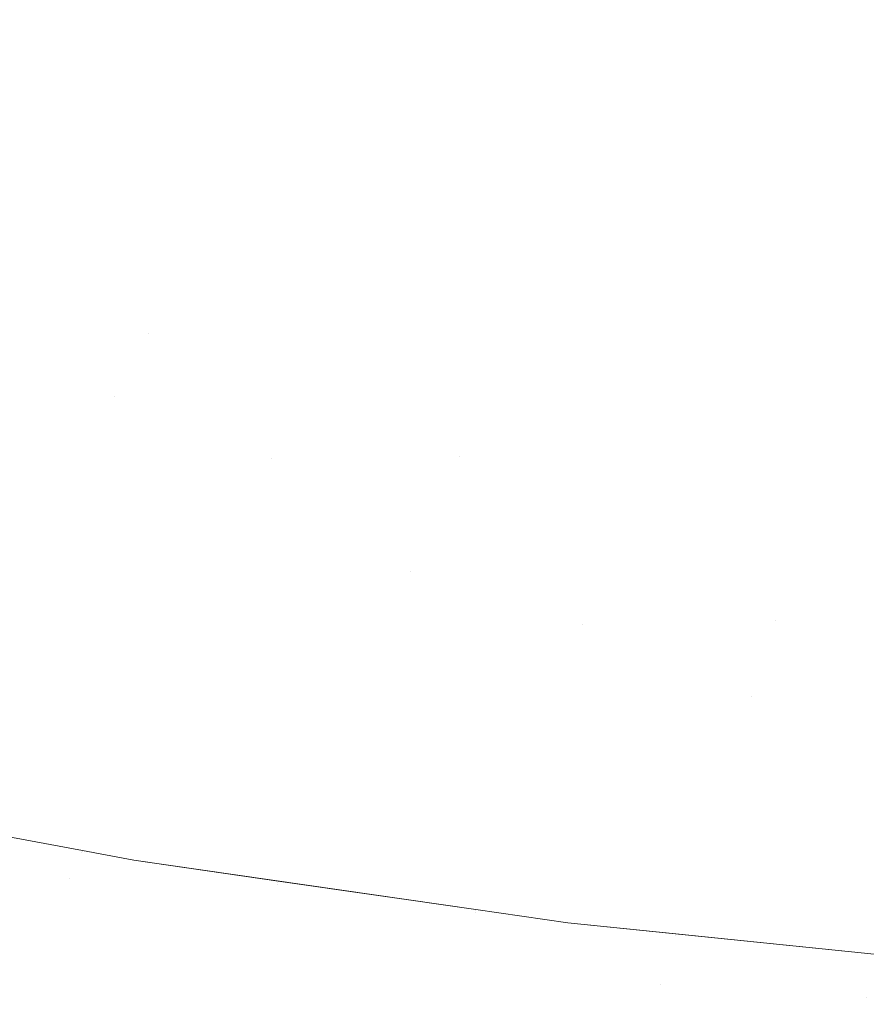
# Model space of a CAD drawing. Header units: centimetres. Extents: x -44.1 to 45.2, y 4.2 to 6.
# Tile 174 of 256: x -13.857 to -13.814, y 4.5002 to 4.5502. Entities that reach past the tile are written whole.
import ezdxf

# ---------------------------------------------------------------- set-up
doc = ezdxf.new("R2010")
doc.units = ezdxf.units.CM
doc.header["$LTSCALE"] = 2.54
doc.layers.add('Lucido design-1', color=7, linetype='Continuous')

# ---------------------------------------------------------------- blocks, each defined once
blk = doc.blocks.new('Gruppo-4-1')
at = {"color": 7, "linetype": 'Continuous', "lineweight": 9}
blk.add_3dface([(-43.918995, 5.900212, -2276.22217), (-43.918995, 4.300212, -2276.22217), (45.04592, 4.300212, -2276.22217), (45.04592, 5.900212, -2276.22217)], dxfattribs=at)
for points, invisible_edges in [([(-13.841561, 4.550839, -2276.639901), (-13.842632, 4.548843, -2276.64139), (-13.857868, 4.552063, -2276.64139), (-13.856596, 4.554017, -2276.639901)], 15), ([(-13.841561, 4.550839, -2276.639901), (-13.840473, 4.552866, -2276.63847), (-13.825205, 4.550252, -2276.63847), (-13.826083, 4.548189, -2276.639901)], 15), ([(-13.809578, 4.548187, -2276.63847), (-13.825205, 4.550252, -2276.63847), (-13.824315, 4.552344, -2276.637098), (-13.808905, 4.550308, -2276.637098)], 15), ([(-13.859119, 4.550142, -2276.642934), (-13.857868, 4.552063, -2276.64139), (-13.842632, 4.548843, -2276.64139), (-13.843686, 4.54688, -2276.642934)], 15), ([(-13.826083, 4.548189, -2276.639901), (-13.826947, 4.546158, -2276.64139), (-13.842632, 4.548843, -2276.64139), (-13.841561, 4.550839, -2276.639901)], 15), ([(-13.843686, 4.54688, -2276.642934), (-13.84472, 4.544953, -2276.644535), (-13.860347, 4.548256, -2276.644535), (-13.859119, 4.550142, -2276.642934)], 15), ([(-13.826083, 4.548189, -2276.639901), (-13.825205, 4.550252, -2276.63847), (-13.809578, 4.548187, -2276.63847), (-13.81024, 4.546096, -2276.639901)], 15), ([(-13.843686, 4.54688, -2276.642934), (-13.842632, 4.548843, -2276.64139), (-13.826947, 4.546158, -2276.64139), (-13.827797, 4.54416, -2276.642934)], 15), ([(-13.861551, 4.546406, -2276.646189), (-13.860347, 4.548256, -2276.644535), (-13.84472, 4.544953, -2276.644535), (-13.845734, 4.543063, -2276.646189)], 15), ([(-13.81024, 4.546096, -2276.639901), (-13.810893, 4.544037, -2276.64139), (-13.826947, 4.546158, -2276.64139), (-13.826083, 4.548189, -2276.639901)], 15), ([(-13.827797, 4.54416, -2276.642934), (-13.828632, 4.542198, -2276.644535), (-13.84472, 4.544953, -2276.644535), (-13.843686, 4.54688, -2276.642934)], 15), ([(-13.845734, 4.543063, -2276.646189), (-13.846727, 4.541213, -2276.647895), (-13.862731, 4.544595, -2276.647895), (-13.861551, 4.546406, -2276.646189)], 15), ([(-13.827797, 4.54416, -2276.642934), (-13.826947, 4.546158, -2276.64139), (-13.810893, 4.544037, -2276.64139), (-13.811535, 4.542012, -2276.642934)], 15), ([(-13.845734, 4.543063, -2276.646189), (-13.84472, 4.544953, -2276.644535), (-13.828632, 4.542198, -2276.644535), (-13.82945, 4.540275, -2276.646189)], 15), ([(-13.863883, 4.542825, -2276.649653), (-13.862731, 4.544595, -2276.647895), (-13.846727, 4.541213, -2276.647895), (-13.847698, 4.539404, -2276.649653)], 15), ([(-13.811535, 4.542012, -2276.642934), (-13.812165, 4.540023, -2276.644535), (-13.828632, 4.542198, -2276.644535), (-13.827797, 4.54416, -2276.642934)], 15), ([(-13.847698, 4.539404, -2276.649653), (-13.848645, 4.537638, -2276.651459), (-13.865009, 4.541097, -2276.651459), (-13.863883, 4.542825, -2276.649653)], 15), ([(-13.82945, 4.540275, -2276.646189), (-13.830252, 4.538392, -2276.647895), (-13.846727, 4.541213, -2276.647895), (-13.845734, 4.543063, -2276.646189)], 15), ([(-13.82945, 4.540275, -2276.646189), (-13.828632, 4.542198, -2276.644535), (-13.812165, 4.540023, -2276.644535), (-13.812783, 4.538073, -2276.646189)], 15), ([(-13.847698, 4.539404, -2276.649653), (-13.846727, 4.541213, -2276.647895), (-13.830252, 4.538392, -2276.647895), (-13.831035, 4.536551, -2276.649653)], 15), ([(-13.866105, 4.539413, -2276.653313), (-13.865009, 4.541097, -2276.651459), (-13.848645, 4.537638, -2276.651459), (-13.849569, 4.535918, -2276.653313)], 15), ([(-13.812783, 4.538073, -2276.646189), (-13.813388, 4.536164, -2276.647895), (-13.830252, 4.538392, -2276.647895), (-13.82945, 4.540275, -2276.646189)], 15), ([(-13.849569, 4.535918, -2276.653313), (-13.850467, 4.534244, -2276.655213), (-13.867172, 4.537775, -2276.655213), (-13.866105, 4.539413, -2276.653313)], 15), ([(-13.831035, 4.536551, -2276.649653), (-13.8318, 4.534754, -2276.651459), (-13.848645, 4.537638, -2276.651459), (-13.847698, 4.539404, -2276.649653)], 15), ([(-13.831035, 4.536551, -2276.649653), (-13.830252, 4.538392, -2276.647895), (-13.813388, 4.536164, -2276.647895), (-13.813979, 4.534298, -2276.649653)], 15), ([(-13.859841, 4.53433, -2276.657156), (-13.867172, 4.537775, -2276.655213), (-13.850467, 4.534244, -2276.655213)], 11), ([(-13.849569, 4.535918, -2276.653313), (-13.848645, 4.537638, -2276.651459), (-13.8318, 4.534754, -2276.651459), (-13.832545, 4.533003, -2276.653313)], 15), ([(-13.813979, 4.534298, -2276.649653), (-13.814557, 4.532476, -2276.651459), (-13.8318, 4.534754, -2276.651459), (-13.831035, 4.536551, -2276.649653)], 15), ([(-13.832545, 4.533003, -2276.653313), (-13.83327, 4.5313, -2276.655213), (-13.850467, 4.534244, -2276.655213), (-13.849569, 4.535918, -2276.653313)], 15), ([(-13.832545, 4.533003, -2276.653313), (-13.8318, 4.534754, -2276.651459), (-13.814557, 4.532476, -2276.651459), (-13.815119, 4.530701, -2276.653313)], 15), ([(-13.859841, 4.53433, -2276.657156), (-13.851339, 4.532619, -2276.657156), (-13.852185, 4.531044, -2276.65914), (-13.860766, 4.532771, -2276.65914)], 15), ([(-13.850467, 4.534244, -2276.655213), (-13.851339, 4.532619, -2276.657156), (-13.859841, 4.53433, -2276.657156)], 11), ([(-13.851339, 4.532619, -2276.657156), (-13.850467, 4.534244, -2276.655213), (-13.83327, 4.5313, -2276.655213), (-13.833973, 4.529646, -2276.657156)], 15), ([(-13.796622, 4.532669, -2276.649653), (-13.797009, 4.53083, -2276.651459), (-13.814557, 4.532476, -2276.651459), (-13.813979, 4.534298, -2276.649653)], 15), ([(-13.860766, 4.532771, -2276.65914), (-13.852185, 4.531044, -2276.65914), (-13.853002, 4.52952, -2276.661164), (-13.861661, 4.531262, -2276.661164)], 15), ([(-13.815119, 4.530701, -2276.653313), (-13.815667, 4.528974, -2276.655213), (-13.83327, 4.5313, -2276.655213), (-13.832545, 4.533003, -2276.653313)], 15), ([(-13.833973, 4.529646, -2276.657156), (-13.834656, 4.528042, -2276.65914), (-13.852185, 4.531044, -2276.65914), (-13.851339, 4.532619, -2276.657156)], 15), ([(-13.815119, 4.530701, -2276.653313), (-13.814557, 4.532476, -2276.651459), (-13.797009, 4.53083, -2276.651459), (-13.797386, 4.529037, -2276.653313)], 15), ([(-13.861661, 4.531262, -2276.661164), (-13.853002, 4.52952, -2276.661164), (-13.853792, 4.528048, -2276.663225), (-13.862525, 4.529806, -2276.663225)], 15), ([(-13.833973, 4.529646, -2276.657156), (-13.83327, 4.5313, -2276.655213), (-13.815667, 4.528974, -2276.655213), (-13.816198, 4.527297, -2276.657156)], 15), ([(-13.844217, 4.527928, -2276.661164), (-13.853002, 4.52952, -2276.661164), (-13.852185, 4.531044, -2276.65914)], 11), ([(-13.844217, 4.527928, -2276.661164), (-13.852185, 4.531044, -2276.65914), (-13.834656, 4.528042, -2276.65914)], 11), ([(-13.797386, 4.529037, -2276.653313), (-13.797753, 4.527294, -2276.655213), (-13.815667, 4.528974, -2276.655213), (-13.815119, 4.530701, -2276.653313)], 15), ([(-13.862525, 4.529806, -2276.663225), (-13.853792, 4.528048, -2276.663225), (-13.854553, 4.526631, -2276.665321), (-13.863358, 4.528403, -2276.665321)], 15), ([(-13.816198, 4.527297, -2276.657156), (-13.816713, 4.525672, -2276.65914), (-13.834656, 4.528042, -2276.65914), (-13.833973, 4.529646, -2276.657156)], 15), ([(-13.844931, 4.526443, -2276.663225), (-13.853792, 4.528048, -2276.663225), (-13.853002, 4.52952, -2276.661164), (-13.844217, 4.527928, -2276.661164)], 15), ([(-13.816198, 4.527297, -2276.657156), (-13.815667, 4.528974, -2276.655213), (-13.797753, 4.527294, -2276.655213), (-13.798109, 4.5256, -2276.657156)], 15), ([(-13.863358, 4.528403, -2276.665321), (-13.854553, 4.526631, -2276.665321), (-13.855284, 4.525268, -2276.667449), (-13.864158, 4.527054, -2276.667449)], 15), ([(-13.845618, 4.525012, -2276.665321), (-13.854553, 4.526631, -2276.665321), (-13.853792, 4.528048, -2276.663225), (-13.844931, 4.526443, -2276.663225)], 15), ([(-13.844217, 4.527928, -2276.661164), (-13.835315, 4.526491, -2276.661164), (-13.835953, 4.524994, -2276.663225), (-13.844931, 4.526443, -2276.663225)], 15), ([(-13.834656, 4.528042, -2276.65914), (-13.835315, 4.526491, -2276.661164), (-13.844217, 4.527928, -2276.661164)], 11), ([(-13.835315, 4.526491, -2276.661164), (-13.834656, 4.528042, -2276.65914), (-13.816713, 4.525672, -2276.65914), (-13.817211, 4.5241, -2276.661164)], 15), ([(-13.798109, 4.5256, -2276.657156), (-13.798454, 4.523959, -2276.65914), (-13.816713, 4.525672, -2276.65914), (-13.816198, 4.527297, -2276.657156)], 15), ([(-13.864158, 4.527054, -2276.667449), (-13.855284, 4.525268, -2276.667449), (-13.855985, 4.523962, -2276.669608), (-13.864926, 4.525761, -2276.669608)], 15), ([(-13.84628, 4.523637, -2276.667449), (-13.855284, 4.525268, -2276.667449), (-13.854553, 4.526631, -2276.665321), (-13.845618, 4.525012, -2276.665321)], 15), ([(-13.844931, 4.526443, -2276.663225), (-13.835953, 4.524994, -2276.663225), (-13.836566, 4.523551, -2276.665321), (-13.845618, 4.525012, -2276.665321)], 15), ([(-13.817211, 4.5241, -2276.661164), (-13.817693, 4.522582, -2276.663225), (-13.835953, 4.524994, -2276.663225), (-13.835315, 4.526491, -2276.661164)], 15), ([(-13.864926, 4.525761, -2276.669608), (-13.855985, 4.523962, -2276.669608), (-13.856656, 4.522712, -2276.671794), (-13.86566, 4.524524, -2276.671794)], 15), ([(-13.817211, 4.5241, -2276.661164), (-13.816713, 4.525672, -2276.65914), (-13.798454, 4.523959, -2276.65914), (-13.798788, 4.522371, -2276.661164)], 15), ([(-13.846914, 4.522318, -2276.669608), (-13.855985, 4.523962, -2276.669608), (-13.855284, 4.525268, -2276.667449), (-13.84628, 4.523637, -2276.667449)], 15), ([(-13.845618, 4.525012, -2276.665321), (-13.836566, 4.523551, -2276.665321), (-13.837157, 4.522165, -2276.667449), (-13.84628, 4.523637, -2276.667449)], 15), ([(-13.836566, 4.523551, -2276.665321), (-13.835953, 4.524994, -2276.663225), (-13.817693, 4.522582, -2276.663225), (-13.818156, 4.521119, -2276.665321)], 15), ([(-13.86566, 4.524524, -2276.671794), (-13.856656, 4.522712, -2276.671794), (-13.857296, 4.521519, -2276.674006), (-13.866361, 4.523343, -2276.674006)], 15), ([(-13.84752, 4.521056, -2276.671794), (-13.856656, 4.522712, -2276.671794), (-13.855985, 4.523962, -2276.669608), (-13.846914, 4.522318, -2276.669608)], 15), ([(-13.798788, 4.522371, -2276.661164), (-13.79911, 4.520838, -2276.663225), (-13.817693, 4.522582, -2276.663225), (-13.817211, 4.5241, -2276.661164)], 15), ([(-13.84628, 4.523637, -2276.667449), (-13.837157, 4.522165, -2276.667449), (-13.837722, 4.520835, -2276.669608), (-13.846914, 4.522318, -2276.669608)], 15), ([(-13.818156, 4.521119, -2276.665321), (-13.818602, 4.519713, -2276.667449), (-13.837157, 4.522165, -2276.667449), (-13.836566, 4.523551, -2276.665321)], 15), ([(-13.848099, 4.519852, -2276.674006), (-13.857296, 4.521519, -2276.674006), (-13.856656, 4.522712, -2276.671794), (-13.84752, 4.521056, -2276.671794)], 15), ([(-13.846914, 4.522318, -2276.669608), (-13.837722, 4.520835, -2276.669608), (-13.838264, 4.519563, -2276.671794), (-13.84752, 4.521056, -2276.671794)], 15), ([(-13.828423, 4.519516, -2276.669608), (-13.837722, 4.520835, -2276.669608), (-13.837157, 4.522165, -2276.667449)], 11), ([(-13.828423, 4.519516, -2276.669608), (-13.837157, 4.522165, -2276.667449), (-13.818602, 4.519713, -2276.667449)], 11), ([(-13.818156, 4.521119, -2276.665321), (-13.817693, 4.522582, -2276.663225), (-13.79911, 4.520838, -2276.663225), (-13.79942, 4.519362, -2276.665321)], 15), ([(-13.84865, 4.518707, -2276.676241), (-13.857905, 4.520384, -2276.676241), (-13.857296, 4.521519, -2276.674006), (-13.848099, 4.519852, -2276.674006)], 15), ([(-13.84752, 4.521056, -2276.671794), (-13.838264, 4.519563, -2276.671794), (-13.83878, 4.518349, -2276.674006), (-13.848099, 4.519852, -2276.674006)], 15), ([(-13.828899, 4.518234, -2276.671794), (-13.838264, 4.519563, -2276.671794), (-13.837722, 4.520835, -2276.669608), (-13.828423, 4.519516, -2276.669608)], 15), ([(-13.79942, 4.519362, -2276.665321), (-13.799719, 4.517942, -2276.667449), (-13.818602, 4.519713, -2276.667449), (-13.818156, 4.521119, -2276.665321)], 15), ([(-13.849172, 4.517621, -2276.678496), (-13.858483, 4.519308, -2276.678496), (-13.857905, 4.520384, -2276.676241), (-13.84865, 4.518707, -2276.676241)], 15), ([(-13.848099, 4.519852, -2276.674006), (-13.83878, 4.518349, -2276.674006), (-13.839272, 4.517194, -2276.676241), (-13.84865, 4.518707, -2276.676241)], 15), ([(-13.818602, 4.519713, -2276.667449), (-13.819029, 4.518365, -2276.669608), (-13.828423, 4.519516, -2276.669608)], 11), ([(-13.819029, 4.518365, -2276.669608), (-13.818602, 4.519713, -2276.667449), (-13.799719, 4.517942, -2276.667449), (-13.800005, 4.516581, -2276.669608)], 15), ([(-13.849666, 4.516593, -2276.680769), (-13.859029, 4.51829, -2276.680769), (-13.858483, 4.519308, -2276.678496), (-13.849172, 4.517621, -2276.678496)], 15), ([(-13.829352, 4.517012, -2276.674006), (-13.83878, 4.518349, -2276.674006), (-13.838264, 4.519563, -2276.671794), (-13.828899, 4.518234, -2276.671794)], 15), ([(-13.828423, 4.519516, -2276.669608), (-13.819029, 4.518365, -2276.669608), (-13.819438, 4.517075, -2276.671794), (-13.828899, 4.518234, -2276.671794)], 15), ([(-13.84865, 4.518707, -2276.676241), (-13.839272, 4.517194, -2276.676241), (-13.839738, 4.516098, -2276.678496), (-13.849172, 4.517621, -2276.678496)], 15), ([(-13.850131, 4.515626, -2276.683058), (-13.859544, 4.517331, -2276.683058), (-13.859029, 4.51829, -2276.680769), (-13.849666, 4.516593, -2276.680769)], 15), ([(-13.829784, 4.515848, -2276.676241), (-13.839272, 4.517194, -2276.676241), (-13.83878, 4.518349, -2276.674006), (-13.829352, 4.517012, -2276.674006)], 15), ([(-13.828899, 4.518234, -2276.671794), (-13.819438, 4.517075, -2276.671794), (-13.819828, 4.515845, -2276.674006), (-13.829352, 4.517012, -2276.674006)], 15), ([(-13.800005, 4.516581, -2276.669608), (-13.800279, 4.515278, -2276.671794), (-13.819438, 4.517075, -2276.671794), (-13.819029, 4.518365, -2276.669608)], 15), ([(-13.850567, 4.514718, -2276.68536), (-13.860027, 4.516431, -2276.68536), (-13.859544, 4.517331, -2276.683058), (-13.850131, 4.515626, -2276.683058)], 15), ([(-13.849172, 4.517621, -2276.678496), (-13.839738, 4.516098, -2276.678496), (-13.840179, 4.515062, -2276.680769), (-13.849666, 4.516593, -2276.680769)], 15), ([(-13.830193, 4.514744, -2276.678496), (-13.839738, 4.516098, -2276.678496), (-13.839272, 4.517194, -2276.676241), (-13.829784, 4.515848, -2276.676241)], 15), ([(-13.829352, 4.517012, -2276.674006), (-13.819828, 4.515845, -2276.674006), (-13.820199, 4.514674, -2276.676241), (-13.829784, 4.515848, -2276.676241)], 15), ([(-13.819828, 4.515845, -2276.674006), (-13.819438, 4.517075, -2276.671794), (-13.800279, 4.515278, -2276.671794), (-13.80054, 4.514035, -2276.674006)], 15), ([(-13.850975, 4.513869, -2276.687674), (-13.860478, 4.515591, -2276.687674), (-13.860027, 4.516431, -2276.68536), (-13.850567, 4.514718, -2276.68536)], 15), ([(-13.849666, 4.516593, -2276.680769), (-13.840179, 4.515062, -2276.680769), (-13.840594, 4.514087, -2276.683058), (-13.850131, 4.515626, -2276.683058)], 15), ([(-13.83058, 4.513701, -2276.680769), (-13.840179, 4.515062, -2276.680769), (-13.839738, 4.516098, -2276.678496), (-13.830193, 4.514744, -2276.678496)], 15), ([(-13.829784, 4.515848, -2276.676241), (-13.820199, 4.514674, -2276.676241), (-13.820551, 4.513563, -2276.678496), (-13.830193, 4.514744, -2276.678496)], 15), ([(-13.810529, 4.513675, -2276.676241), (-13.820199, 4.514674, -2276.676241), (-13.819828, 4.515845, -2276.674006)], 11), ([(-13.810529, 4.513675, -2276.676241), (-13.819828, 4.515845, -2276.674006), (-13.80054, 4.514035, -2276.674006)], 11), ([(-13.851355, 4.51308, -2276.689995), (-13.860897, 4.514809, -2276.689995), (-13.860478, 4.515591, -2276.687674), (-13.850975, 4.513869, -2276.687674)], 15), ([(-13.850131, 4.515626, -2276.683058), (-13.840594, 4.514087, -2276.683058), (-13.840983, 4.513171, -2276.68536), (-13.850567, 4.514718, -2276.68536)], 15), ([(-13.851705, 4.51235, -2276.692323), (-13.861285, 4.514086, -2276.692323), (-13.860897, 4.514809, -2276.689995), (-13.851355, 4.51308, -2276.689995)], 15), ([(-13.850567, 4.514718, -2276.68536), (-13.840983, 4.513171, -2276.68536), (-13.841347, 4.512315, -2276.687674), (-13.850975, 4.513869, -2276.687674)], 15), ([(-13.830945, 4.512718, -2276.683058), (-13.840594, 4.514087, -2276.683058), (-13.840179, 4.515062, -2276.680769), (-13.83058, 4.513701, -2276.680769)], 15), ([(-13.830193, 4.514744, -2276.678496), (-13.820551, 4.513563, -2276.678496), (-13.820883, 4.512513, -2276.680769), (-13.83058, 4.513701, -2276.680769)], 15), ([(-13.810823, 4.512558, -2276.678496), (-13.820551, 4.513563, -2276.678496), (-13.820199, 4.514674, -2276.676241), (-13.810529, 4.513675, -2276.676241)], 15), ([(-13.852028, 4.511679, -2276.694654), (-13.861642, 4.513421, -2276.694654), (-13.861285, 4.514086, -2276.692323), (-13.851705, 4.51235, -2276.692323)], 15), ([(-13.850975, 4.513869, -2276.687674), (-13.841347, 4.512315, -2276.687674), (-13.841686, 4.51152, -2276.689995), (-13.851355, 4.51308, -2276.689995)], 15), ([(-13.831287, 4.511796, -2276.68536), (-13.840983, 4.513171, -2276.68536), (-13.840594, 4.514087, -2276.683058), (-13.830945, 4.512718, -2276.683058)], 15), ([(-13.83058, 4.513701, -2276.680769), (-13.820883, 4.512513, -2276.680769), (-13.821197, 4.511524, -2276.683058), (-13.830945, 4.512718, -2276.683058)], 15), ([(-13.852322, 4.511067, -2276.696987), (-13.861968, 4.512814, -2276.696987), (-13.861642, 4.513421, -2276.694654), (-13.852028, 4.511679, -2276.694654)], 15), ([(-13.831607, 4.510934, -2276.687674), (-13.841347, 4.512315, -2276.687674), (-13.840983, 4.513171, -2276.68536), (-13.831287, 4.511796, -2276.68536)], 15), ([(-13.811101, 4.511502, -2276.680769), (-13.820883, 4.512513, -2276.680769), (-13.820551, 4.513563, -2276.678496), (-13.810823, 4.512558, -2276.678496)], 15), ([(-13.852589, 4.510512, -2276.699319), (-13.862263, 4.512265, -2276.699319), (-13.861968, 4.512814, -2276.696987), (-13.852322, 4.511067, -2276.696987)], 15), ([(-13.851355, 4.51308, -2276.689995), (-13.841686, 4.51152, -2276.689995), (-13.841999, 4.510784, -2276.692323), (-13.851705, 4.51235, -2276.692323)], 15), ([(-13.830945, 4.512718, -2276.683058), (-13.821197, 4.511524, -2276.683058), (-13.821491, 4.510596, -2276.68536), (-13.831287, 4.511796, -2276.68536)], 15), ([(-13.852828, 4.510014, -2276.701649), (-13.862527, 4.511772, -2276.701649), (-13.862263, 4.512265, -2276.699319), (-13.852589, 4.510512, -2276.699319)], 15), ([(-13.851705, 4.51235, -2276.692323), (-13.841999, 4.510784, -2276.692323), (-13.842287, 4.510107, -2276.694654), (-13.852028, 4.511679, -2276.694654)], 15), ([(-13.831904, 4.510132, -2276.689995), (-13.841686, 4.51152, -2276.689995), (-13.841347, 4.512315, -2276.687674), (-13.831607, 4.510934, -2276.687674)], 15), ([(-13.811363, 4.510508, -2276.683058), (-13.821197, 4.511524, -2276.683058), (-13.820883, 4.512513, -2276.680769), (-13.811101, 4.511502, -2276.680769)], 15), ([(-13.85304, 4.509573, -2276.703974), (-13.862762, 4.511335, -2276.703974), (-13.862527, 4.511772, -2276.701649), (-13.852828, 4.510014, -2276.701649)], 15), ([(-13.852028, 4.511679, -2276.694654), (-13.842287, 4.510107, -2276.694654), (-13.84255, 4.509489, -2276.696987), (-13.852322, 4.511067, -2276.696987)], 15), ([(-13.831287, 4.511796, -2276.68536), (-13.821491, 4.510596, -2276.68536), (-13.821766, 4.509728, -2276.687674), (-13.831607, 4.510934, -2276.687674)], 15), ([(-13.863641, 4.509697, -2276.925344), (-13.872398, 4.511504, -2276.92217), (-13.853803, 4.508017, -2276.92217)], 9), ([(-13.863595, 4.509853, -2276.72217), (-13.853803, 4.508017, -2276.72217), (-13.853803, 4.508017, -2276.92217), (-13.872398, 4.511504, -2276.92217)], 10), ([(-13.853225, 4.509188, -2276.706291), (-13.862967, 4.510953, -2276.706291), (-13.862762, 4.511335, -2276.703974), (-13.85304, 4.509573, -2276.703974)], 15), ([(-13.832179, 4.509391, -2276.692323), (-13.841999, 4.510784, -2276.692323), (-13.841686, 4.51152, -2276.689995), (-13.831904, 4.510132, -2276.689995)], 15), ([(-13.811609, 4.509575, -2276.68536), (-13.821491, 4.510596, -2276.68536), (-13.821197, 4.511524, -2276.683058), (-13.811363, 4.510508, -2276.683058)], 15), ([(-13.853384, 4.508858, -2276.7086), (-13.863142, 4.510626, -2276.7086), (-13.862967, 4.510953, -2276.706291), (-13.853225, 4.509188, -2276.706291)], 15), ([(-13.852322, 4.511067, -2276.696987), (-13.84255, 4.509489, -2276.696987), (-13.842788, 4.50893, -2276.699319), (-13.852589, 4.510512, -2276.699319)], 15), ([(-13.832432, 4.508709, -2276.694654), (-13.842287, 4.510107, -2276.694654), (-13.841999, 4.510784, -2276.692323), (-13.832179, 4.509391, -2276.692323)], 15), ([(-13.831607, 4.510934, -2276.687674), (-13.821766, 4.509728, -2276.687674), (-13.822022, 4.508922, -2276.689995), (-13.831904, 4.510132, -2276.689995)], 15), ([(-13.853625, 4.508358, -2276.713185), (-13.863408, 4.51013, -2276.713185), (-13.863289, 4.510352, -2276.710899), (-13.853517, 4.508581, -2276.710899)], 15), ([(-13.853517, 4.508581, -2276.710899), (-13.863289, 4.510352, -2276.710899), (-13.863142, 4.510626, -2276.7086), (-13.853384, 4.508858, -2276.7086)], 15), ([(-13.852589, 4.510512, -2276.699319), (-13.842788, 4.50893, -2276.699319), (-13.843001, 4.508429, -2276.701649), (-13.852828, 4.510014, -2276.701649)], 15), ([(-13.811839, 4.508703, -2276.687674), (-13.821766, 4.509728, -2276.687674), (-13.821491, 4.510596, -2276.68536), (-13.811609, 4.509575, -2276.68536)], 15), ([(-13.853908, 4.507769, -2276.928615), (-13.863721, 4.509547, -2276.928615), (-13.863641, 4.509697, -2276.925344), (-13.853835, 4.50792, -2276.925344)], 15), ([(-13.853803, 4.508017, -2276.92217), (-13.853835, 4.50792, -2276.925344), (-13.863641, 4.509697, -2276.925344)], 11), ([(-13.853803, 4.508017, -2276.72217), (-13.863595, 4.509853, -2276.72217), (-13.863602, 4.509768, -2276.71995)], 10), ([(-13.8538, 4.507992, -2276.71995), (-13.863602, 4.509768, -2276.71995), (-13.863564, 4.50984, -2276.717712), (-13.853766, 4.508064, -2276.717712)], 15), ([(-13.863602, 4.509768, -2276.71995), (-13.8538, 4.507992, -2276.71995), (-13.853803, 4.508017, -2276.72217)], 11), ([(-13.853766, 4.508064, -2276.717712), (-13.863564, 4.50984, -2276.717712), (-13.8635, 4.50996, -2276.715456), (-13.853707, 4.508186, -2276.715456)], 15), ([(-13.853707, 4.508186, -2276.715456), (-13.8635, 4.50996, -2276.715456), (-13.863408, 4.51013, -2276.713185), (-13.853625, 4.508358, -2276.713185)], 15), ([(-13.852828, 4.510014, -2276.701649), (-13.843001, 4.508429, -2276.701649), (-13.84319, 4.507984, -2276.703974), (-13.85304, 4.509573, -2276.703974)], 15), ([(-13.832663, 4.508087, -2276.696987), (-13.84255, 4.509489, -2276.696987), (-13.842287, 4.510107, -2276.694654), (-13.832432, 4.508709, -2276.694654)], 15), ([(-13.831904, 4.510132, -2276.689995), (-13.822022, 4.508922, -2276.689995), (-13.822258, 4.508176, -2276.692323), (-13.832179, 4.509391, -2276.692323)], 15), ([(-13.812052, 4.507892, -2276.689995), (-13.822022, 4.508922, -2276.689995), (-13.821766, 4.509728, -2276.687674), (-13.811839, 4.508703, -2276.687674)], 15), ([(-13.854221, 4.507118, -2276.935444), (-13.864067, 4.508902, -2276.935444), (-13.863862, 4.509285, -2276.931982), (-13.854035, 4.507505, -2276.931982)], 15), ([(-13.854035, 4.507505, -2276.931982), (-13.863862, 4.509285, -2276.931982), (-13.863721, 4.509547, -2276.928615), (-13.853908, 4.507769, -2276.928615)], 15), ([(-13.853225, 4.509188, -2276.706291), (-13.843356, 4.507595, -2276.706291), (-13.843498, 4.507262, -2276.7086), (-13.853384, 4.508858, -2276.7086)], 15), ([(-13.85304, 4.509573, -2276.703974), (-13.84319, 4.507984, -2276.703974), (-13.843356, 4.507595, -2276.706291), (-13.853225, 4.509188, -2276.706291)], 15), ([(-13.832872, 4.507524, -2276.699319), (-13.842788, 4.50893, -2276.699319), (-13.84255, 4.509489, -2276.696987), (-13.832663, 4.508087, -2276.696987)], 15), ([(-13.832179, 4.509391, -2276.692323), (-13.822258, 4.508176, -2276.692323), (-13.822476, 4.50749, -2276.694654), (-13.832432, 4.508709, -2276.694654)], 15), ([(-13.854471, 4.506598, -2276.938998), (-13.864344, 4.508387, -2276.938998), (-13.864067, 4.508902, -2276.935444), (-13.854221, 4.507118, -2276.935444)], 15), ([(-13.853384, 4.508858, -2276.7086), (-13.843498, 4.507262, -2276.7086), (-13.843616, 4.506983, -2276.710899), (-13.853517, 4.508581, -2276.710899)], 15), ([(-13.833059, 4.507018, -2276.701649), (-13.843001, 4.508429, -2276.701649), (-13.842788, 4.50893, -2276.699319), (-13.832872, 4.507524, -2276.699319)], 15), ([(-13.832432, 4.508709, -2276.694654), (-13.822476, 4.50749, -2276.694654), (-13.822674, 4.506864, -2276.696987), (-13.832663, 4.508087, -2276.696987)], 15), ([(-13.81225, 4.507141, -2276.692323), (-13.822258, 4.508176, -2276.692323), (-13.822022, 4.508922, -2276.689995), (-13.812052, 4.507892, -2276.689995)], 15), ([(-13.864511, 4.508076, -2276.940809), (-13.864344, 4.508387, -2276.938998), (-13.854471, 4.506598, -2276.938998)], 11), ([(-13.853707, 4.508186, -2276.715456), (-13.843786, 4.506585, -2276.715456), (-13.843838, 4.506462, -2276.717712), (-13.853766, 4.508064, -2276.717712)], 15), ([(-13.853625, 4.508358, -2276.713185), (-13.843712, 4.506758, -2276.713185), (-13.843786, 4.506585, -2276.715456), (-13.853707, 4.508186, -2276.715456)], 15), ([(-13.853517, 4.508581, -2276.710899), (-13.843616, 4.506983, -2276.710899), (-13.843712, 4.506758, -2276.713185), (-13.853625, 4.508358, -2276.713185)], 15), ([(-13.833225, 4.506571, -2276.703974), (-13.84319, 4.507984, -2276.703974), (-13.843001, 4.508429, -2276.701649), (-13.833059, 4.507018, -2276.701649)], 15), ([(-13.812432, 4.506452, -2276.694654), (-13.822476, 4.50749, -2276.694654), (-13.822258, 4.508176, -2276.692323), (-13.81225, 4.507141, -2276.692323)], 15), ([(-13.864905, 4.507342, -2276.944493), (-13.864697, 4.507728, -2276.942641), (-13.85479, 4.505933, -2276.942641), (-13.854978, 4.505543, -2276.944493)], 15), ([(-13.85479, 4.505933, -2276.942641), (-13.864697, 4.507728, -2276.942641), (-13.864511, 4.508076, -2276.940809)], 11), ([(-13.854471, 4.506598, -2276.938998), (-13.85479, 4.505933, -2276.942641), (-13.864511, 4.508076, -2276.940809)], 11), ([(-13.853908, 4.507769, -2276.928615), (-13.843965, 4.506164, -2276.928615), (-13.844078, 4.505898, -2276.931982), (-13.854035, 4.507505, -2276.931982)], 15), ([(-13.853835, 4.50792, -2276.925344), (-13.8439, 4.506317, -2276.925344), (-13.843965, 4.506164, -2276.928615), (-13.853908, 4.507769, -2276.928615)], 15), ([(-13.853835, 4.50792, -2276.925344), (-13.853803, 4.508017, -2276.92217), (-13.851193, 4.507527, -2276.92217)], 9), ([(-13.851193, 4.507527, -2276.92217), (-13.8439, 4.506317, -2276.925344), (-13.853835, 4.50792, -2276.925344)], 11), ([(-13.853803, 4.508017, -2276.72217), (-13.851193, 4.507527, -2276.72217), (-13.851193, 4.507527, -2276.92217), (-13.853803, 4.508017, -2276.92217)], 10), ([(-13.851193, 4.507527, -2276.72217), (-13.853803, 4.508017, -2276.72217), (-13.8538, 4.507992, -2276.71995)], 10), ([(-13.853766, 4.508064, -2276.717712), (-13.843838, 4.506462, -2276.717712), (-13.843869, 4.50639, -2276.71995), (-13.8538, 4.507992, -2276.71995)], 15), ([(-13.851193, 4.507527, -2276.72217), (-13.8538, 4.507992, -2276.71995), (-13.843869, 4.50639, -2276.71995)], 11), ([(-13.83337, 4.506179, -2276.706291), (-13.843356, 4.507595, -2276.706291), (-13.84319, 4.507984, -2276.703974), (-13.833225, 4.506571, -2276.703974)], 15), ([(-13.832663, 4.508087, -2276.696987), (-13.822674, 4.506864, -2276.696987), (-13.822854, 4.506297, -2276.699319), (-13.832872, 4.507524, -2276.699319)], 15), ([(-13.854978, 4.505543, -2276.944493), (-13.855185, 4.505113, -2276.946366), (-13.865134, 4.506915, -2276.946366), (-13.864905, 4.507342, -2276.944493)], 15), ([(-13.854035, 4.507505, -2276.931982), (-13.844078, 4.505898, -2276.931982), (-13.844244, 4.505508, -2276.935444), (-13.854221, 4.507118, -2276.935444)], 15), ([(-13.8439, 4.506317, -2276.925344), (-13.851193, 4.507527, -2276.92217), (-13.833819, 4.505017, -2276.92217)], 9), ([(-13.851193, 4.507527, -2276.92217), (-13.851193, 4.507527, -2276.72217), (-13.843864, 4.506469, -2276.72217)], 9), ([(-13.843864, 4.506469, -2276.72217), (-13.833819, 4.505017, -2276.72217), (-13.833819, 4.505017, -2276.92217), (-13.851193, 4.507527, -2276.92217)], 10), ([(-13.843869, 4.50639, -2276.71995), (-13.843864, 4.506469, -2276.72217), (-13.851193, 4.507527, -2276.72217)], 9), ([(-13.833599, 4.505563, -2276.710899), (-13.843616, 4.506983, -2276.710899), (-13.843498, 4.507262, -2276.7086), (-13.833495, 4.505844, -2276.7086)], 15), ([(-13.833495, 4.505844, -2276.7086), (-13.843498, 4.507262, -2276.7086), (-13.843356, 4.507595, -2276.706291), (-13.83337, 4.506179, -2276.706291)], 15), ([(-13.832872, 4.507524, -2276.699319), (-13.822854, 4.506297, -2276.699319), (-13.823015, 4.505788, -2276.701649), (-13.833059, 4.507018, -2276.701649)], 15), ([(-13.812597, 4.505822, -2276.696987), (-13.822674, 4.506864, -2276.696987), (-13.822476, 4.50749, -2276.694654), (-13.812432, 4.506452, -2276.694654)], 15), ([(-13.865385, 4.506447, -2276.948259), (-13.865134, 4.506915, -2276.946366), (-13.855185, 4.505113, -2276.946366), (-13.855412, 4.50464, -2276.948259)], 15), ([(-13.854221, 4.507118, -2276.935444), (-13.844244, 4.505508, -2276.935444), (-13.844467, 4.504984, -2276.938998), (-13.854471, 4.506598, -2276.938998)], 15), ([(-13.833748, 4.505161, -2276.715456), (-13.843786, 4.506585, -2276.715456), (-13.843712, 4.506758, -2276.713185), (-13.833683, 4.505336, -2276.713185)], 15), ([(-13.833683, 4.505336, -2276.713185), (-13.843712, 4.506758, -2276.713185), (-13.843616, 4.506983, -2276.710899), (-13.833599, 4.505563, -2276.710899)], 15), ([(-13.833059, 4.507018, -2276.701649), (-13.823015, 4.505788, -2276.701649), (-13.823158, 4.505337, -2276.703974), (-13.833225, 4.506571, -2276.703974)], 15), ([(-13.812748, 4.505252, -2276.699319), (-13.822854, 4.506297, -2276.699319), (-13.822674, 4.506864, -2276.696987), (-13.812597, 4.505822, -2276.696987)], 15), ([(-13.855412, 4.50464, -2276.948259), (-13.85566, 4.504124, -2276.95017), (-13.865659, 4.505936, -2276.95017), (-13.865385, 4.506447, -2276.948259)], 15), ([(-13.854471, 4.506598, -2276.938998), (-13.844467, 4.504984, -2276.938998), (-13.844752, 4.504313, -2276.942641), (-13.85479, 4.505933, -2276.942641)], 15), ([(-13.834005, 4.504469, -2276.931982), (-13.844078, 4.505898, -2276.931982), (-13.843965, 4.506164, -2276.928615), (-13.833905, 4.504738, -2276.928615)], 15), ([(-13.833905, 4.504738, -2276.928615), (-13.843965, 4.506164, -2276.928615), (-13.8439, 4.506317, -2276.925344), (-13.833848, 4.504891, -2276.925344)], 15), ([(-13.833819, 4.505017, -2276.92217), (-13.833848, 4.504891, -2276.925344), (-13.8439, 4.506317, -2276.925344)], 11), ([(-13.833819, 4.505017, -2276.72217), (-13.843864, 4.506469, -2276.72217), (-13.843869, 4.50639, -2276.71995)], 10), ([(-13.833821, 4.504965, -2276.71995), (-13.843869, 4.50639, -2276.71995), (-13.843838, 4.506462, -2276.717712), (-13.833794, 4.505038, -2276.717712)], 15), ([(-13.843869, 4.50639, -2276.71995), (-13.833821, 4.504965, -2276.71995), (-13.833819, 4.505017, -2276.72217)], 11), ([(-13.833794, 4.505038, -2276.717712), (-13.843838, 4.506462, -2276.717712), (-13.843786, 4.506585, -2276.715456), (-13.833748, 4.505161, -2276.715456)], 15), ([(-13.83337, 4.506179, -2276.706291), (-13.823283, 4.504944, -2276.706291), (-13.82339, 4.504606, -2276.7086), (-13.833495, 4.505844, -2276.7086)], 15), ([(-13.833225, 4.506571, -2276.703974), (-13.823158, 4.505337, -2276.703974), (-13.823283, 4.504944, -2276.706291), (-13.83337, 4.506179, -2276.706291)], 15), ([(-13.812882, 4.504741, -2276.701649), (-13.823015, 4.505788, -2276.701649), (-13.822854, 4.506297, -2276.699319), (-13.812748, 4.505252, -2276.699319)], 15), ([(-13.865958, 4.50538, -2276.952099), (-13.865659, 4.505936, -2276.95017), (-13.85566, 4.504124, -2276.95017), (-13.85593, 4.503563, -2276.952099)], 15), ([(-13.854978, 4.505543, -2276.944493), (-13.85479, 4.505933, -2276.942641), (-13.844752, 4.504313, -2276.942641), (-13.84492, 4.50392, -2276.944493)], 15), ([(-13.83415, 4.504077, -2276.935444), (-13.844244, 4.505508, -2276.935444), (-13.844078, 4.505898, -2276.931982), (-13.834005, 4.504469, -2276.931982)], 15), ([(-13.833495, 4.505844, -2276.7086), (-13.82339, 4.504606, -2276.7086), (-13.823479, 4.504323, -2276.710899), (-13.833599, 4.505563, -2276.710899)], 15), ([(-13.813002, 4.504288, -2276.703974), (-13.823158, 4.505337, -2276.703974), (-13.823015, 4.505788, -2276.701649), (-13.812882, 4.504741, -2276.701649)], 15), ([(-13.85593, 4.503563, -2276.952099), (-13.856222, 4.502955, -2276.954044), (-13.866281, 4.504778, -2276.954044), (-13.865958, 4.50538, -2276.952099)], 15), ([(-13.84492, 4.50392, -2276.944493), (-13.845104, 4.503486, -2276.946366), (-13.855185, 4.505113, -2276.946366), (-13.854978, 4.505543, -2276.944493)], 15), ([(-13.834346, 4.503548, -2276.938998), (-13.844467, 4.504984, -2276.938998), (-13.844244, 4.505508, -2276.935444), (-13.83415, 4.504077, -2276.935444)], 15), ([(-13.833748, 4.505161, -2276.715456), (-13.823607, 4.503919, -2276.715456), (-13.823647, 4.503795, -2276.717712), (-13.833794, 4.505038, -2276.717712)], 15), ([(-13.833683, 4.505336, -2276.713185), (-13.823552, 4.504094, -2276.713185), (-13.823607, 4.503919, -2276.715456), (-13.833748, 4.505161, -2276.715456)], 15), ([(-13.833599, 4.505563, -2276.710899), (-13.823479, 4.504323, -2276.710899), (-13.823552, 4.504094, -2276.713185), (-13.833683, 4.505336, -2276.713185)], 15), ([(-13.813106, 4.503892, -2276.706291), (-13.823283, 4.504944, -2276.706291), (-13.823158, 4.505337, -2276.703974), (-13.813002, 4.504288, -2276.703974)], 15), ([(-13.866629, 4.504128, -2276.956004), (-13.866281, 4.504778, -2276.954044), (-13.856222, 4.502955, -2276.954044), (-13.856537, 4.5023, -2276.956004)], 15), ([(-13.855412, 4.50464, -2276.948259), (-13.855185, 4.505113, -2276.946366), (-13.845104, 4.503486, -2276.946366), (-13.845307, 4.503009, -2276.948259)], 15), ([(-13.834597, 4.502873, -2276.942641), (-13.844752, 4.504313, -2276.942641), (-13.844467, 4.504984, -2276.938998), (-13.834346, 4.503548, -2276.938998)], 15), ([(-13.833905, 4.504738, -2276.928615), (-13.823742, 4.503493, -2276.928615), (-13.823828, 4.503223, -2276.931982), (-13.834005, 4.504469, -2276.931982)], 15), ([(-13.833848, 4.504891, -2276.925344), (-13.823693, 4.503648, -2276.925344), (-13.823742, 4.503493, -2276.928615), (-13.833905, 4.504738, -2276.928615)], 15), ([(-13.833848, 4.504891, -2276.925344), (-13.833819, 4.505017, -2276.92217), (-13.829152, 4.504343, -2276.92217)], 9), ([(-13.829152, 4.504343, -2276.92217), (-13.823693, 4.503648, -2276.925344), (-13.833848, 4.504891, -2276.925344)], 11), ([(-13.833794, 4.505038, -2276.717712), (-13.823647, 4.503795, -2276.717712), (-13.82367, 4.503721, -2276.71995), (-13.833821, 4.504965, -2276.71995)], 15), ([(-13.829152, 4.504343, -2276.72217), (-13.833819, 4.505017, -2276.72217), (-13.833821, 4.504965, -2276.71995)], 10), ([(-13.829152, 4.504343, -2276.72217), (-13.833821, 4.504965, -2276.71995), (-13.82367, 4.503721, -2276.71995)], 11), ([(-13.833819, 4.505017, -2276.72217), (-13.829152, 4.504343, -2276.72217), (-13.829152, 4.504343, -2276.92217), (-13.833819, 4.505017, -2276.92217)], 10), ([(-13.813195, 4.503552, -2276.7086), (-13.82339, 4.504606, -2276.7086), (-13.823283, 4.504944, -2276.706291), (-13.813106, 4.503892, -2276.706291)], 15), ([(-13.845307, 4.503009, -2276.948259), (-13.845529, 4.502489, -2276.95017), (-13.85566, 4.504124, -2276.95017), (-13.855412, 4.50464, -2276.948259)], 15), ([(-13.84492, 4.50392, -2276.944493), (-13.844752, 4.504313, -2276.942641), (-13.834597, 4.502873, -2276.942641), (-13.834744, 4.502477, -2276.944493)], 15), ([(-13.834005, 4.504469, -2276.931982), (-13.823828, 4.503223, -2276.931982), (-13.823953, 4.502827, -2276.935444), (-13.83415, 4.504077, -2276.935444)], 15), ([(-13.813449, 4.502589, -2276.925344), (-13.823693, 4.503648, -2276.925344), (-13.829152, 4.504343, -2276.92217), (-13.813426, 4.502739, -2276.92217)], 11), ([(-13.829152, 4.504343, -2276.92217), (-13.829152, 4.504343, -2276.72217), (-13.823669, 4.503784, -2276.72217)], 9), ([(-13.823669, 4.503784, -2276.72217), (-13.813426, 4.502739, -2276.72217), (-13.813426, 4.502739, -2276.92217), (-13.829152, 4.504343, -2276.92217)], 10), ([(-13.82367, 4.503721, -2276.71995), (-13.823669, 4.503784, -2276.72217), (-13.829152, 4.504343, -2276.72217)], 9), ([(-13.813331, 4.503038, -2276.713185), (-13.823552, 4.504094, -2276.713185), (-13.823479, 4.504323, -2276.710899), (-13.81327, 4.503268, -2276.710899)], 15), ([(-13.81327, 4.503268, -2276.710899), (-13.823479, 4.504323, -2276.710899), (-13.82339, 4.504606, -2276.7086), (-13.813195, 4.503552, -2276.7086)], 15), ([(-13.856537, 4.5023, -2276.956004), (-13.856876, 4.501595, -2276.957979), (-13.867004, 4.50343, -2276.957979), (-13.866629, 4.504128, -2276.956004)], 15), ([(-13.85593, 4.503563, -2276.952099), (-13.85566, 4.504124, -2276.95017), (-13.845529, 4.502489, -2276.95017), (-13.845769, 4.501923, -2276.952099)], 15), ([(-13.834744, 4.502477, -2276.944493), (-13.834906, 4.502039, -2276.946366), (-13.845104, 4.503486, -2276.946366), (-13.84492, 4.50392, -2276.944493)], 15), ([(-13.83415, 4.504077, -2276.935444), (-13.823953, 4.502827, -2276.935444), (-13.824122, 4.502296, -2276.938998), (-13.834346, 4.503548, -2276.938998)], 15), ([(-13.81349, 4.502433, -2276.928615), (-13.823742, 4.503493, -2276.928615), (-13.823693, 4.503648, -2276.925344), (-13.813449, 4.502589, -2276.925344)], 15), ([(-13.81343, 4.502663, -2276.71995), (-13.82367, 4.503721, -2276.71995), (-13.823647, 4.503795, -2276.717712), (-13.81341, 4.502737, -2276.717712)], 15), ([(-13.813426, 4.502739, -2276.72217), (-13.823669, 4.503784, -2276.72217), (-13.82367, 4.503721, -2276.71995), (-13.81343, 4.502663, -2276.71995)], 14), ([(-13.81341, 4.502737, -2276.717712), (-13.823647, 4.503795, -2276.717712), (-13.823607, 4.503919, -2276.715456), (-13.813377, 4.502861, -2276.715456)], 15), ([(-13.813377, 4.502861, -2276.715456), (-13.823607, 4.503919, -2276.715456), (-13.823552, 4.504094, -2276.713185), (-13.813331, 4.503038, -2276.713185)], 15), ([(-13.857239, 4.500838, -2276.959966), (-13.867406, 4.50268, -2276.959966), (-13.867004, 4.50343, -2276.957979), (-13.856876, 4.501595, -2276.957979)], 15), ([(-13.845769, 4.501923, -2276.952099), (-13.84603, 4.501311, -2276.954044), (-13.856222, 4.502955, -2276.954044), (-13.85593, 4.503563, -2276.952099)], 15), ([(-13.845307, 4.503009, -2276.948259), (-13.845104, 4.503486, -2276.946366), (-13.834906, 4.502039, -2276.946366), (-13.835084, 4.501559, -2276.948259)], 15), ([(-13.834346, 4.503548, -2276.938998), (-13.824122, 4.502296, -2276.938998), (-13.824337, 4.501616, -2276.942641), (-13.834597, 4.502873, -2276.942641)], 15), ([(-13.813666, 4.501764, -2276.935444), (-13.823953, 4.502827, -2276.935444), (-13.823828, 4.503223, -2276.931982), (-13.813562, 4.502162, -2276.931982)], 15), ([(-13.813562, 4.502162, -2276.931982), (-13.823828, 4.503223, -2276.931982), (-13.823742, 4.503493, -2276.928615), (-13.81349, 4.502433, -2276.928615)], 15), ([(-13.856537, 4.5023, -2276.956004), (-13.856222, 4.502955, -2276.954044), (-13.84603, 4.501311, -2276.954044), (-13.846311, 4.50065, -2276.956004)], 15), ([(-13.835084, 4.501559, -2276.948259), (-13.835279, 4.501035, -2276.95017), (-13.845529, 4.502489, -2276.95017), (-13.845307, 4.503009, -2276.948259)], 15), ([(-13.834744, 4.502477, -2276.944493), (-13.834597, 4.502873, -2276.942641), (-13.824337, 4.501616, -2276.942641), (-13.824463, 4.501217, -2276.944493)], 15), ([(-13.813807, 4.50123, -2276.938998), (-13.824122, 4.502296, -2276.938998), (-13.823953, 4.502827, -2276.935444), (-13.813666, 4.501764, -2276.935444)], 15), ([(-13.846311, 4.50065, -2276.956004), (-13.846614, 4.499939, -2276.957979), (-13.856876, 4.501595, -2276.957979), (-13.856537, 4.5023, -2276.956004)], 15), ([(-13.845769, 4.501923, -2276.952099), (-13.845529, 4.502489, -2276.95017), (-13.835279, 4.501035, -2276.95017), (-13.83549, 4.500465, -2276.952099)], 15), ([(-13.824463, 4.501217, -2276.944493), (-13.824603, 4.500777, -2276.946366), (-13.834906, 4.502039, -2276.946366), (-13.834744, 4.502477, -2276.944493)], 15), ([(-13.813987, 4.500547, -2276.942641), (-13.824337, 4.501616, -2276.942641), (-13.824122, 4.502296, -2276.938998), (-13.813807, 4.50123, -2276.938998)], 15), ([(-13.83549, 4.500465, -2276.952099), (-13.835719, 4.499848, -2276.954044), (-13.84603, 4.501311, -2276.954044), (-13.845769, 4.501923, -2276.952099)], 15), ([(-13.835084, 4.501559, -2276.948259), (-13.834906, 4.502039, -2276.946366), (-13.824603, 4.500777, -2276.946366), (-13.824756, 4.500294, -2276.948259)], 15), ([(-13.856876, 4.501595, -2276.957979), (-13.846614, 4.499939, -2276.957979), (-13.846938, 4.499176, -2276.959966), (-13.857239, 4.500838, -2276.959966)], 15), ([(-13.846311, 4.50065, -2276.956004), (-13.84603, 4.501311, -2276.954044), (-13.835719, 4.499848, -2276.954044), (-13.835966, 4.499182, -2276.956004)], 15), ([(-13.824756, 4.500294, -2276.948259), (-13.824923, 4.499767, -2276.95017), (-13.835279, 4.501035, -2276.95017), (-13.835084, 4.501559, -2276.948259)], 15), ([(-13.814209, 4.499703, -2276.946366), (-13.824603, 4.500777, -2276.946366), (-13.824463, 4.501217, -2276.944493)], 11), ([(-13.824463, 4.501217, -2276.944493), (-13.824337, 4.501616, -2276.942641), (-13.813987, 4.500547, -2276.942641)], 11), ([(-13.813987, 4.500547, -2276.942641), (-13.814209, 4.499703, -2276.946366), (-13.824463, 4.501217, -2276.944493)], 11), ([(-13.813807, 4.50123, -2276.938998), (-13.803417, 4.500353, -2276.938998), (-13.803561, 4.499667, -2276.942641), (-13.813987, 4.500547, -2276.942641)], 15), ([(-13.857239, 4.500838, -2276.959966), (-13.846938, 4.499176, -2276.959966), (-13.847285, 4.498361, -2276.961965), (-13.857628, 4.50003, -2276.961965)], 15), ([(-13.835966, 4.499182, -2276.956004), (-13.836232, 4.498466, -2276.957979), (-13.846614, 4.499939, -2276.957979), (-13.846311, 4.50065, -2276.956004)], 15), ([(-13.83549, 4.500465, -2276.952099), (-13.835279, 4.501035, -2276.95017), (-13.824923, 4.499767, -2276.95017), (-13.825105, 4.499193, -2276.952099)], 15), ([(-13.824756, 4.500294, -2276.948259), (-13.824603, 4.500777, -2276.946366), (-13.814209, 4.499703, -2276.946366), (-13.814337, 4.499217, -2276.948259)], 15), ([(-13.825105, 4.499193, -2276.952099), (-13.825302, 4.498572, -2276.954044), (-13.835719, 4.499848, -2276.954044), (-13.83549, 4.500465, -2276.952099)], 15), ([(-13.814337, 4.499217, -2276.948259), (-13.814477, 4.498687, -2276.95017), (-13.824923, 4.499767, -2276.95017), (-13.824756, 4.500294, -2276.948259)], 15), ([(-13.813987, 4.500547, -2276.942641), (-13.803561, 4.499667, -2276.942641), (-13.803739, 4.49882, -2276.946366), (-13.814209, 4.499703, -2276.946366)], 15)]:
    blk.add_3dface(points, dxfattribs=dict(at, invisible_edges=invisible_edges))
blk = doc.blocks.new('Gruppo-5-1')
at = {"color": 7}
blk.add_blockref('Gruppo-4-1', (0, 0), dxfattribs=at)

msp = doc.modelspace()

# ---------------------------------------------------------------- block references
at = {"layer": 'Lucido design-1', "color": 7}
msp.add_blockref('Gruppo-5-1', (0, 0), dxfattribs=at)

doc.saveas('drawing.dxf')
